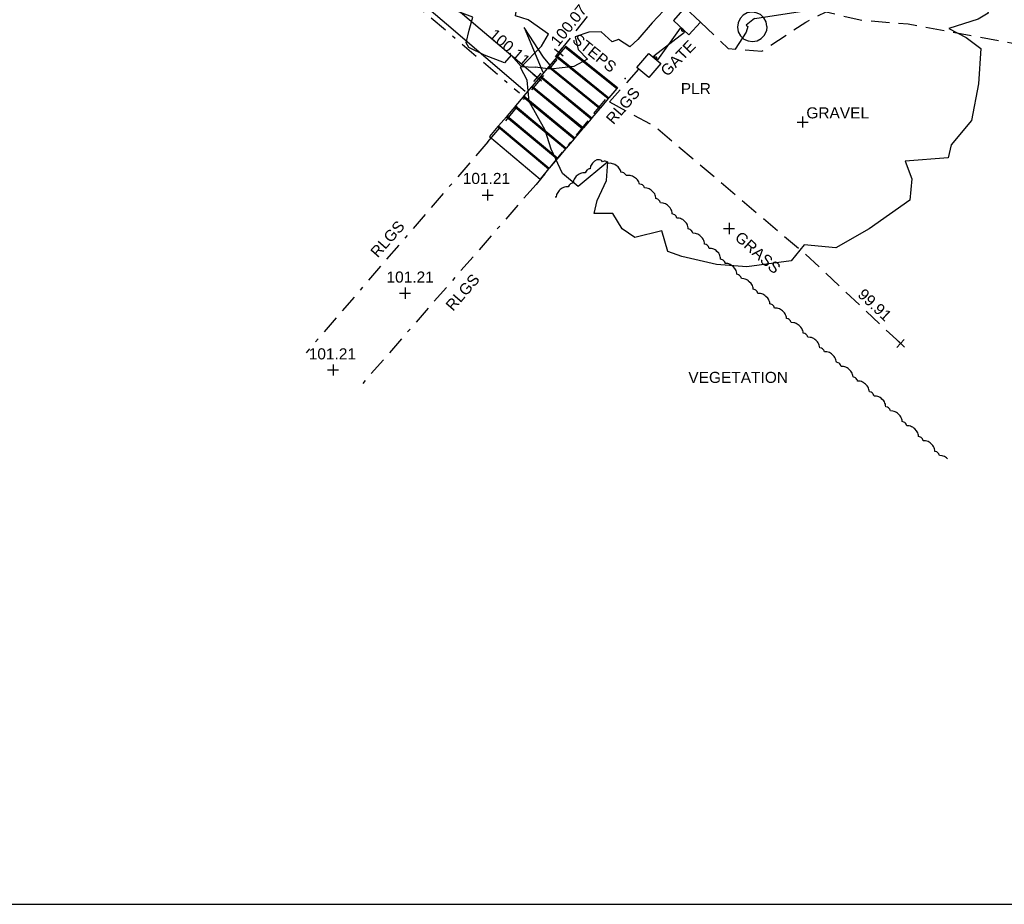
# Model space of a CAD drawing. Extents: x 635157 to 635442, y 694407 to 694910.
# Tile 5 of 104: x 635263 to 635289, y 694423 to 694447. Entities that reach past the tile are written whole.
import ezdxf

# ---------------------------------------------------------------- set-up
doc = ezdxf.new("R2010")
doc.units = 0
doc.header["$MEASUREMENT"] = 0
doc.linetypes.add('BORDER', pattern=[1.75, 0.5, -0.25, 0.5, -0.25, 0, -0.25])
doc.linetypes.add('DASHED', pattern=[0.75, 0.5, -0.25])
doc.layers.get('0').update_dxf_attribs({"color": 12, "linetype": 'CONTINUOUS'})
for name, color, linetype in [('APEX TITLE BLOCK', 86, 'CONTINUOUS'), ('CHANGE_OF_SURFACE', 7, 'DASHED'), ('CHANGE_OF_SURFACE_LVL', 7, 'CONTINUOUS'), ('CONTOURS_INDEX', 4, 'CONTINUOUS'), ('CONTOURS_MINOR', 132, 'CONTINUOUS'), ('GATE', 7, 'CONTINUOUS'), ('GATE_TXT', 7, 'CONTINUOUS'), ('LAYOUTS', 9, 'CONTINUOUS'), ('PILLAR', 12, 'CONTINUOUS'), ('PILLAR_RMK', 12, 'CONTINUOUS'), ('RAILINGS', 7, 'BORDER'), ('RAILINGS_TXT', 7, 'CONTINUOUS'), ('SPOT_HEIGHTS', 92, 'CONTINUOUS'), ('SPOT_HEIGHTS_LVL', 92, 'CONTINUOUS'), ('STEPS', 7, 'CONTINUOUS'), ('STEPS_FTR', 7, 'CONTINUOUS'), ('TEXT', 7, 'CONTINUOUS'), ('TEXT_TXT', 7, 'CONTINUOUS'), ('TREE', 92, 'CONTINUOUS'), ('VEGETATION', 92, 'CONTINUOUS'), ('VEGETATION_TXT', 92, 'CONTINUOUS'), ('WALL', 12, 'CONTINUOUS'), ('WALL_LVL', 12, 'CONTINUOUS')]:
    doc.layers.add(name, color=color, linetype=linetype)
doc.styles.add('Arial', font='arial.ttf')

# ---------------------------------------------------------------- blocks, each defined once
blk = doc.blocks.new('TitleBlock')
at = {"layer": 'APEX TITLE BLOCK', "color": 114, "true_color": 0x0fa54c}
blk.add_line((0, 0), (801, 0), dxfattribs=at)
blk = doc.blocks.new('GATE')
at = {"color": 0, "linetype": 'ByBlock', "flags": 128}
for points in [[(-0.450902, 0), (-0.451904, 0.007014), (-0.455912, 0.014028), (-0.460922, 0.019038), (-0.467936, 0.023046), (-0.475952, 0.024048), (-0.482966, 0.023046), (-0.48998, 0.019038), (-0.49499, 0.014028), (-0.498998, 0.007014), (-0.5, 0), (-0.498998, -0.007014), (-0.49499, -0.014028), (-0.48998, -0.019038), (-0.482966, -0.023046), (-0.475952, -0.024048), (-0.467936, -0.023046), (-0.460922, -0.019038), (-0.455912, -0.014028), (-0.451904, -0.007014)], [(-0.475952, 0.024048), (-0.475952, 0.078156), (0.475952, -0.078156), (0.475952, -0.024048)], [(-0.475952, -0.024048), (-0.475952, -0.078156), (0.475952, 0.078156), (0.475952, 0.024048)], [(-0.450902, 0), (-0.451904, -0.007014)], [(0.5, 0), (0.498998, 0.007014), (0.49499, 0.014028), (0.48998, 0.019038), (0.482966, 0.023046), (0.475952, 0.024048), (0.467936, 0.023046), (0.460922, 0.019038), (0.455912, 0.014028), (0.451904, 0.007014), (0.450902, 0), (0.451904, -0.007014), (0.455912, -0.014028), (0.460922, -0.019038), (0.467936, -0.023046), (0.475952, -0.024048), (0.482966, -0.023046), (0.48998, -0.019038), (0.49499, -0.014028), (0.498998, -0.007014)], [(0.5, 0), (0.498998, -0.007014)]]:
    blk.add_lwpolyline(points, dxfattribs=at)
blk = doc.blocks.new('SPOT')
at = {"color": 0, "linetype": 'ByBlock', "flags": 128}
for points in [[(-0.5, 0), (0.5, 0)], [(0, 0.5), (0, -0.5)]]:
    blk.add_lwpolyline(points, dxfattribs=at)
blk = doc.blocks.new('CIRCL')
at = {"color": 0, "linetype": 'ByBlock', "flags": 128}
for points in [[(0.5, 0), (0.475, 0.154), (0.404, 0.293), (0.293, 0.404), (0.154, 0.475), (0, 0.5), (-0.154, 0.475), (-0.293, 0.404), (-0.404, 0.293), (-0.475, 0.154), (-0.5, 0), (-0.475, -0.154), (-0.404, -0.293), (-0.293, -0.404), (-0.154, -0.475), (0, -0.5), (0.154, -0.475), (0.293, -0.404), (0.404, -0.293), (0.475, -0.154)], [(0.5, 0), (0.475, -0.154)]]:
    blk.add_lwpolyline(points, dxfattribs=at)
blk = doc.blocks.new('TREE_1')
at = {"color": 0, "linetype": 'ByBlock', "flags": 128}
for points in [[(-0.189325, 0.457704), (-0.140987, 0.443605), (-0.135952, 0.477845), (-0.064451, 0.491944), (-0.006042, 0.5), (0.011078, 0.490937), (0.025176, 0.449648), (0.038268, 0.405337), (0.110775, 0.42145), (0.190332, 0.451662), (0.289023, 0.406344), (0.331319, 0.368077), (0.339376, 0.308661), (0.327291, 0.238167), (0.388721, 0.28147), (0.400806, 0.286506), (0.43001, 0.240181), (0.449144, 0.20292), (0.461229, 0.162638), (0.479355, 0.113293), (0.484391, 0.064955), (0.492447, 0.013595), (0.471299, 0.001511), (0.409869, -0.015609), (0.445116, -0.03575), (0.475327, -0.059919), (0.468278, -0.133434), (0.451158, -0.208963), (0.406848, -0.258308), (0.399799, -0.285498), (0.310171, -0.289527), (0.323263, -0.326788), (0.317221, -0.371098), (0.230614, -0.428499), (0.160121, -0.46576), (0.094663, -0.457704), (0.066465, -0.48993), (-0.026183, -0.5), (-0.089627, -0.492951), (-0.161128, -0.473817), (-0.190332, -0.462739), (-0.20141, -0.419436), (-0.257805, -0.431521), (-0.283988, -0.412387), (-0.302115, -0.380161), (-0.34139, -0.379154), (-0.33434, -0.351964), (-0.313192, -0.310675), (-0.309164, -0.272407), (-0.372608, -0.321752), (-0.404834, -0.293555), (-0.426989, -0.242195), (-0.438066, -0.201913), (-0.469285, -0.14149), (-0.472306, -0.09718), (-0.485398, -0.06999), (-0.440081, -0.026687), (-0.424975, -0.002518), (-0.466264, 0.028701), (-0.492447, 0.037764), (-0.482377, 0.093152), (-0.472306, 0.16566), (-0.463243, 0.201913), (-0.416918, 0.201913), (-0.403827, 0.22004), (-0.353474, 0.211984), (-0.319235, 0.235146), (-0.289023, 0.273414), (-0.320242, 0.304632), (-0.365559, 0.314703), (-0.339376, 0.361027), (-0.277946, 0.41138), (-0.230614, 0.433535)], [(-0.189325, 0.457704), (-0.230614, 0.433535)]]:
    blk.add_lwpolyline(points, dxfattribs=at)

msp = doc.modelspace()

# ---------------------------------------------------------------- linework, layer by layer
at = {"layer": 'CHANGE_OF_SURFACE', "flags": 128}
for points in [[(635277.185, 694446.336), (635278.632, 694448.148), (635280.551, 694450.417), (635279.479, 694451.251), (635278.779, 694451.714), (635277.337, 694452.376), (635276.593, 694452.687)], [(635281.021, 694447.16), (635281.774, 694446.442), (635282.69, 694446.368), (635283.876, 694447.158), (635284.428, 694447.44), (635285.354, 694447.216), (635286.649, 694447.109), (635290.415, 694446.417), (635291.544, 694446.209), (635297.729, 694445.101), (635300.247, 694444.597), (635305.401, 694443.564), (635310.076, 694442.76), (635311.865, 694442.452), (635317.712, 694441.375), (635319.923, 694441.022), (635324.992, 694440.211), (635328.683, 694439.822), (635329.447, 694439.952), (635329.719, 694440.219), (635329.898, 694440.395), (635330.399, 694441.17), (635330.583, 694442.06), (635330.394, 694442.471), (635330.455, 694443.523), (635330.296, 694444.202), (635330.325, 694445.266)], [(635278.56, 694444.994), (635279.8, 694444.322), (635283.872, 694440.868), (635286.445, 694438.452)]]:
    msp.add_lwpolyline(points, dxfattribs=at)
at = {"layer": 'CONTOURS_INDEX', "flags": 128}
msp.add_lwpolyline([(635284.422, 694447.437), (635283.84, 694447.457), (635282.497, 694447.243), (635282.486, 694447.256), (635282.261, 694447.072), (635282.306, 694447.041), (635282.265, 694446.885), (635281.964, 694446.427)], dxfattribs=at)
at = {"layer": 'CONTOURS_MINOR', "flags": 128}
for points in [[(635276.944, 694445.996), (635276.77, 694446.207), (635276.248, 694447.014), (635276.752, 694445.805)], [(635276.675, 694445.673), (635276.685, 694445.665)]]:
    msp.add_lwpolyline(points, dxfattribs=at)
at = {"layer": 'LAYOUTS', "linetype": 'ByBlock'}
msp.add_lwpolyline([(635238.208, 694423.253), (635398.408, 694423.253), (635398.408, 694517.853), (635238.208, 694517.853)], close=True, dxfattribs=at)
msp.add_lwpolyline([(635238.208, 694423.253), (635398.408, 694423.253), (635398.408, 694517.853), (635238.208, 694517.853)], close=True, dxfattribs=at)
at = {"layer": 'PILLAR', "flags": 128}
for points in [[(635280.291, 694447.204), (635280.712, 694446.814), (635281.021, 694447.16), (635280.6, 694447.552)], [(635279.947, 694446.04), (635279.624, 694445.654), (635279.301, 694445.924), (635279.624, 694446.31)]]:
    msp.add_lwpolyline(points, close=True, dxfattribs=at)
at = {"layer": 'RAILINGS', "flags": 128}
for points in [[(635259.051, 694459.726), (635276.119, 694445.243)], [(635275.261, 694443.913), (635277.141, 694446.143)], [(635279.347, 694445.886), (635278.56, 694444.994)], [(635278.445, 694445.065), (635276.568, 694442.761)], [(635275.261, 694443.913), (635270.335, 694438.197)], [(635276.568, 694442.761), (635271.789, 694437.275)]]:
    msp.add_lwpolyline(points, dxfattribs=at)
at = {"layer": 'SPOT_HEIGHTS'}
for p in [(635275.256, 694442.471), (635273.019, 694439.814), (635271.066, 694437.733)]:
    msp.add_point(p, dxfattribs=at)
at = {"layer": 'STEPS', "flags": 128}
for points in [[(635277.378, 694446.505), (635277.358, 694446.482), (635277.15, 694446.235), (635277.13, 694446.212), (635276.922, 694445.965), (635276.902, 694445.942), (635276.694, 694445.696), (635276.675, 694445.673), (635276.466, 694445.426), (635276.447, 694445.403), (635276.238, 694445.156), (635276.219, 694445.133), (635276.01, 694444.887), (635275.991, 694444.864), (635275.782, 694444.617), (635275.763, 694444.594), (635275.554, 694444.347), (635275.535, 694444.325), (635275.307, 694444.055), (635275.307, 694444.055)], [(635277.358, 694446.482), (635278.755, 694445.359)], [(635277.378, 694446.505), (635278.774, 694445.382)], [(635277.13, 694446.212), (635278.524, 694445.087)], [(635277.15, 694446.235), (635278.543, 694445.109)], [(635276.902, 694445.942), (635278.293, 694444.814)], [(635276.922, 694445.965), (635278.312, 694444.837)], [(635276.675, 694445.673), (635278.062, 694444.541)], [(635276.694, 694445.696), (635278.081, 694444.564)], [(635276.466, 694445.426), (635277.85, 694444.291)], [(635276.238, 694445.156), (635277.619, 694444.019)], [(635276.447, 694445.403), (635277.831, 694444.269)], [(635278.774, 694445.382), (635278.755, 694445.359), (635278.543, 694445.109), (635278.524, 694445.087), (635278.312, 694444.837), (635278.293, 694444.814), (635278.081, 694444.564), (635278.062, 694444.541), (635277.85, 694444.291), (635277.831, 694444.269), (635277.619, 694444.019), (635277.599, 694443.996), (635277.388, 694443.746), (635277.368, 694443.723), (635277.157, 694443.474), (635277.137, 694443.451), (635276.925, 694443.201), (635276.906, 694443.178), (635276.675, 694442.905), (635276.675, 694442.905)], [(635276.01, 694444.887), (635277.388, 694443.746)], [(635276.219, 694445.133), (635277.599, 694443.996)], [(635275.782, 694444.617), (635277.157, 694443.474)], [(635275.991, 694444.864), (635277.368, 694443.723)], [(635275.554, 694444.347), (635276.925, 694443.201)], [(635275.763, 694444.594), (635277.137, 694443.451)], [(635275.535, 694444.325), (635276.906, 694443.178)], [(635275.307, 694444.055), (635276.675, 694442.905)], [(635275.307, 694444.055), (635276.675, 694442.905)]]:
    msp.add_lwpolyline(points, dxfattribs=at)
at = {"layer": 'STEPS'}
msp.add_point((635278.986, 694445.632), dxfattribs=at)
at = {"layer": 'VEGETATION', "flags": 128}
msp.add_lwpolyline([(635287.718, 694435.328), (635287.718, 694435.328), (635287.692, 694435.351), (635287.665, 694435.371), (635287.635, 694435.387), (635287.604, 694435.399), (635287.571, 694435.407), (635287.504, 694435.411), (635287.496, 694435.436), (635287.484, 694435.459), (635287.467, 694435.48), (635287.449, 694435.497), (635287.427, 694435.511), (635287.377, 694435.526), (635287.374, 694435.56), (635287.366, 694435.593), (635287.355, 694435.625), (635287.34, 694435.655), (635287.321, 694435.683), (635287.274, 694435.731), (635287.248, 694435.754), (635287.221, 694435.774), (635287.191, 694435.79), (635287.16, 694435.802), (635287.127, 694435.811), (635287.06, 694435.815), (635287.052, 694435.84), (635287.04, 694435.863), (635287.024, 694435.883), (635287.005, 694435.9), (635286.983, 694435.915), (635286.933, 694435.93), (635286.931, 694435.964), (635286.923, 694435.996), (635286.911, 694436.028), (635286.896, 694436.058), (635286.878, 694436.087), (635286.83, 694436.135), (635286.805, 694436.158), (635286.777, 694436.178), (635286.747, 694436.194), (635286.716, 694436.206), (635286.683, 694436.214), (635286.616, 694436.218), (635286.608, 694436.243), (635286.596, 694436.267), (635286.58, 694436.287), (635286.561, 694436.304), (635286.539, 694436.318), (635286.489, 694436.334), (635286.487, 694436.368), (635286.479, 694436.4), (635286.467, 694436.432), (635286.452, 694436.462), (635286.434, 694436.49), (635286.386, 694436.539), (635286.361, 694436.562), (635286.333, 694436.582), (635286.303, 694436.598), (635286.272, 694436.61), (635286.239, 694436.618), (635286.172, 694436.622), (635286.164, 694436.647), (635286.152, 694436.67), (635286.136, 694436.691), (635286.117, 694436.708), (635286.095, 694436.722), (635286.045, 694436.737), (635286.043, 694436.771), (635286.035, 694436.804), (635286.024, 694436.836), (635286.009, 694436.866), (635285.99, 694436.894), (635285.942, 694436.942), (635285.917, 694436.965), (635285.89, 694436.985), (635285.859, 694437.001), (635285.828, 694437.013), (635285.795, 694437.022), (635285.728, 694437.026), (635285.72, 694437.051), (635285.708, 694437.074), (635285.692, 694437.095), (635285.673, 694437.111), (635285.651, 694437.126), (635285.601, 694437.141), (635285.599, 694437.175), (635285.591, 694437.207), (635285.58, 694437.24), (635285.565, 694437.269), (635285.546, 694437.298), (635285.498, 694437.346), (635285.473, 694437.369), (635285.446, 694437.389), (635285.416, 694437.405), (635285.384, 694437.417), (635285.351, 694437.425), (635285.284, 694437.429), (635285.277, 694437.455), (635285.264, 694437.478), (635285.248, 694437.498), (635285.229, 694437.515), (635285.208, 694437.529), (635285.182, 694437.537), (635285.158, 694437.544), (635285.155, 694437.578), (635285.146, 694437.61), (635285.134, 694437.642), (635285.119, 694437.672), (635285.1, 694437.7), (635285.051, 694437.747), (635285.025, 694437.77), (635284.998, 694437.789), (635284.968, 694437.805), (635284.936, 694437.816), (635284.903, 694437.824), (635284.836, 694437.827), (635284.828, 694437.852), (635284.815, 694437.875), (635284.798, 694437.895), (635284.78, 694437.912), (635284.757, 694437.926), (635284.707, 694437.94), (635284.704, 694437.974), (635284.696, 694438.006), (635284.684, 694438.038), (635284.668, 694438.068), (635284.649, 694438.096), (635284.6, 694438.143), (635284.575, 694438.166), (635284.547, 694438.185), (635284.517, 694438.201), (635284.485, 694438.212), (635284.452, 694438.22), (635284.385, 694438.223), (635284.377, 694438.248), (635284.364, 694438.271), (635284.348, 694438.291), (635284.329, 694438.308), (635284.307, 694438.322), (635284.256, 694438.336), (635284.253, 694438.37), (635284.245, 694438.402), (635284.233, 694438.434), (635284.218, 694438.464), (635284.198, 694438.492), (635284.15, 694438.539), (635284.124, 694438.562), (635284.096, 694438.581), (635284.066, 694438.597), (635284.035, 694438.608), (635284.001, 694438.616), (635283.935, 694438.619), (635283.926, 694438.644), (635283.914, 694438.667), (635283.897, 694438.687), (635283.878, 694438.704), (635283.856, 694438.718), (635283.806, 694438.732), (635283.803, 694438.766), (635283.794, 694438.798), (635283.782, 694438.83), (635283.767, 694438.86), (635283.748, 694438.888), (635283.699, 694438.935), (635283.673, 694438.958), (635283.646, 694438.977), (635283.615, 694438.993), (635283.584, 694439.005), (635283.551, 694439.012), (635283.484, 694439.015), (635283.475, 694439.04), (635283.463, 694439.063), (635283.446, 694439.083), (635283.427, 694439.1), (635283.405, 694439.114), (635283.355, 694439.128), (635283.352, 694439.162), (635283.343, 694439.194), (635283.332, 694439.226), (635283.316, 694439.256), (635283.297, 694439.284), (635283.248, 694439.331), (635283.223, 694439.354), (635283.195, 694439.374), (635283.165, 694439.389), (635283.133, 694439.401), (635283.1, 694439.408), (635283.033, 694439.411), (635283.025, 694439.436), (635283.012, 694439.459), (635282.996, 694439.479), (635282.977, 694439.496), (635282.954, 694439.51), (635282.904, 694439.524), (635282.901, 694439.558), (635282.893, 694439.59), (635282.881, 694439.622), (635282.865, 694439.652), (635282.846, 694439.68), (635282.798, 694439.727), (635282.772, 694439.75), (635282.744, 694439.77), (635282.714, 694439.785), (635282.683, 694439.797), (635282.649, 694439.804), (635282.582, 694439.807), (635282.574, 694439.832), (635282.561, 694439.855), (635282.545, 694439.875), (635282.526, 694439.892), (635282.504, 694439.906), (635282.453, 694439.92), (635282.45, 694439.954), (635282.442, 694439.986), (635282.43, 694440.018), (635282.415, 694440.048), (635282.395, 694440.076), (635282.347, 694440.124), (635282.329, 694440.14), (635282.322, 694440.145), (635282.295, 694440.166), (635282.265, 694440.182), (635282.234, 694440.195), (635282.201, 694440.203), (635282.135, 694440.208), (635282.127, 694440.234), (635282.115, 694440.257), (635282.099, 694440.278), (635282.081, 694440.295), (635282.059, 694440.309), (635282.009, 694440.326), (635282.007, 694440.359), (635282, 694440.392), (635281.989, 694440.424), (635281.974, 694440.454), (635281.956, 694440.483), (635281.909, 694440.532), (635281.884, 694440.555), (635281.857, 694440.575), (635281.827, 694440.592), (635281.796, 694440.604), (635281.763, 694440.613), (635281.696, 694440.618), (635281.689, 694440.643), (635281.677, 694440.667), (635281.661, 694440.687), (635281.642, 694440.705), (635281.621, 694440.719), (635281.571, 694440.735), (635281.569, 694440.769), (635281.561, 694440.802), (635281.551, 694440.834), (635281.536, 694440.864), (635281.518, 694440.893), (635281.471, 694440.942), (635281.446, 694440.965), (635281.419, 694440.985), (635281.389, 694441.002), (635281.358, 694441.014), (635281.325, 694441.023), (635281.258, 694441.028), (635281.25, 694441.053), (635281.238, 694441.076), (635281.222, 694441.097), (635281.204, 694441.114), (635281.182, 694441.129), (635281.133, 694441.145), (635281.131, 694441.179), (635281.123, 694441.211), (635281.112, 694441.244), (635281.098, 694441.274), (635281.079, 694441.302), (635281.032, 694441.351), (635281.007, 694441.375), (635280.98, 694441.395), (635280.95, 694441.411), (635280.919, 694441.424), (635280.886, 694441.432), (635280.82, 694441.437), (635280.812, 694441.463), (635280.8, 694441.486), (635280.784, 694441.507), (635280.766, 694441.524), (635280.744, 694441.538), (635280.694, 694441.555), (635280.692, 694441.588), (635280.685, 694441.621), (635280.674, 694441.653), (635280.659, 694441.683), (635280.641, 694441.712), (635280.594, 694441.761), (635280.569, 694441.784), (635280.542, 694441.805), (635280.512, 694441.821), (635280.481, 694441.834), (635280.448, 694441.842), (635280.381, 694441.847), (635280.374, 694441.872), (635280.362, 694441.896), (635280.346, 694441.916), (635280.327, 694441.934), (635280.306, 694441.948), (635280.256, 694441.964), (635280.254, 694441.998), (635280.246, 694442.031), (635280.236, 694442.063), (635280.221, 694442.093), (635280.203, 694442.122), (635280.156, 694442.171), (635280.131, 694442.194), (635280.104, 694442.214), (635280.074, 694442.231), (635280.043, 694442.243), (635280.01, 694442.252), (635279.943, 694442.257), (635279.935, 694442.282), (635279.923, 694442.305), (635279.907, 694442.326), (635279.889, 694442.343), (635279.867, 694442.358), (635279.818, 694442.374), (635279.816, 694442.408), (635279.808, 694442.44), (635279.797, 694442.473), (635279.783, 694442.503), (635279.764, 694442.531), (635279.717, 694442.58), (635279.692, 694442.604), (635279.665, 694442.624), (635279.635, 694442.64), (635279.604, 694442.653), (635279.571, 694442.662), (635279.505, 694442.667), (635279.497, 694442.692), (635279.485, 694442.715), (635279.474, 694442.728), (635279.469, 694442.733), (635279.449, 694442.747), (635279.425, 694442.757), (635279.373, 694442.765), (635279.365, 694442.798), (635279.352, 694442.828), (635279.336, 694442.858), (635279.316, 694442.885), (635279.293, 694442.91), (635279.238, 694442.95), (635279.21, 694442.969), (635279.18, 694442.984), (635279.147, 694442.995), (635279.115, 694443.002), (635279.081, 694443.005), (635279.014, 694442.998), (635279.002, 694443.022), (635278.986, 694443.042), (635278.967, 694443.06), (635278.946, 694443.074), (635278.922, 694443.084), (635278.87, 694443.092), (635278.862, 694443.125), (635278.849, 694443.155), (635278.833, 694443.185), (635278.813, 694443.212), (635278.79, 694443.237), (635278.735, 694443.277), (635278.707, 694443.296), (635278.676, 694443.311), (635278.644, 694443.322), (635278.611, 694443.329), (635278.577, 694443.332), (635278.511, 694443.325), (635278.499, 694443.348), (635278.484, 694443.367), (635278.464, 694443.381), (635278.441, 694443.389), (635278.416, 694443.391), (635278.371, 694443.375), (635278.349, 694443.398), (635278.34, 694443.405), (635278.321, 694443.415), (635278.288, 694443.426), (635278.253, 694443.428), (635278.215, 694443.423), (635278.148, 694443.386), (635278.121, 694443.363), (635278.097, 694443.339), (635278.077, 694443.312), (635278.061, 694443.283), (635278.048, 694443.251), (635278.035, 694443.185), (635278.009, 694443.181), (635277.984, 694443.172), (635277.962, 694443.159), (635277.942, 694443.143), (635277.925, 694443.123), (635277.903, 694443.076), (635277.869, 694443.078), (635277.836, 694443.074), (635277.802, 694443.068), (635277.771, 694443.057), (635277.74, 694443.042), (635277.685, 694443.002), (635277.659, 694442.98), (635277.636, 694442.956), (635277.616, 694442.928), (635277.599, 694442.899), (635277.587, 694442.867), (635277.573, 694442.802), (635277.547, 694442.797), (635277.523, 694442.788), (635277.5, 694442.775), (635277.481, 694442.759), (635277.464, 694442.739), (635277.441, 694442.692), (635277.407, 694442.694), (635277.374, 694442.691), (635277.341, 694442.684), (635277.309, 694442.674), (635277.278, 694442.659), (635277.224, 694442.618), (635277.198, 694442.596), (635277.174, 694442.572), (635277.154, 694442.545), (635277.138, 694442.516), (635277.125, 694442.484), (635277.112, 694442.418), (635277.086, 694442.414), (635277.085, 694442.414)], dxfattribs=at)
at = {"layer": 'WALL', "flags": 128}
for points in [[(635269.58, 694450.986), (635274.138, 694447.107), (635276.277, 694445.286)], [(635274.458, 694447.483), (635276.597, 694445.662)]]:
    msp.add_lwpolyline(points, dxfattribs=at)

# ---------------------------------------------------------------- block references
at = {"layer": 'APEX TITLE BLOCK', "color": 7, "linetype": 'ByBlock', "xscale": 0.2, "yscale": 0.2, "zscale": 0.2}
msp.add_blockref('TitleBlock', (635238.208, 694423.253), dxfattribs=at)
at = {"layer": 'CHANGE_OF_SURFACE_LVL', "xscale": 0.3, "yscale": 0.3, "zscale": 0.3}
for p, rotation in [((635277.185, 694446.336), 51.390358), ((635286.445, 694438.452), 316.80246)]:
    msp.add_blockref('SPOT', p, dxfattribs=dict(at, rotation=rotation))
at = {"layer": 'GATE', "xscale": 1.09804, "rotation": 46.132412}
msp.add_blockref('GATE', (635280.176, 694446.563), dxfattribs=at)
at = {"layer": 'SPOT_HEIGHTS_LVL', "xscale": 0.3, "yscale": 0.3, "zscale": 0.3}
for p in [(635275.256, 694442.471), (635273.019, 694439.814), (635271.066, 694437.733)]:
    msp.add_blockref('SPOT', p, dxfattribs=at)
at = {"layer": 'TEXT', "xscale": 0.3, "yscale": 0.3, "zscale": 0.3}
for p in [(635283.793, 694444.449), (635281.799, 694441.565)]:
    msp.add_blockref('SPOT', p, dxfattribs=at)
at = {"layer": 'TREE'}
for name, p, xscale, yscale, zscale, rotation in [('TREE_1', (635276.874, 694449.853), 8, 8, 8, 147.164084), ('TREE_1', (635282.426, 694447.03), 13, 13, 13, 1.743338), ('CIRCL', (635282.426, 694447.03), 0.8, 0.8, 0.8, 1.743338)]:
    msp.add_blockref(name, p, dxfattribs=dict(at, xscale=xscale, yscale=yscale, zscale=zscale, rotation=rotation))
at = {"layer": 'WALL_LVL', "xscale": 0.3, "yscale": 0.3, "zscale": 0.3, "rotation": 319.5911869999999}
msp.add_blockref('SPOT', (635276.597, 694445.662), dxfattribs=at)

# ---------------------------------------------------------------- texts
at = {"layer": 'CHANGE_OF_SURFACE_LVL', "style": 'Arial'}
for s, rotation, p in [('100.07', 51.3904, (635277.169, 694446.477)), ('99.91', 316.8025, (635285.263, 694439.746))]:
    msp.add_text(s, height=0.3, rotation=rotation, dxfattribs=at).set_placement(p)
at = {"layer": 'GATE_TXT', "style": 'Arial'}
msp.add_text('GATE', height=0.3, rotation=46.1324, dxfattribs=at).set_placement((635280.128, 694445.665))
at = {"layer": 'PILLAR_RMK', "style": 'Arial'}
msp.add_text('PLR', height=0.3, dxfattribs=at).set_placement((635280.491, 694445.207))
at = {"layer": 'RAILINGS_TXT', "style": 'Arial'}
for rotation, p in [(49.4152, (635278.664, 694444.363)), (48.6177, (635272.277, 694440.754)), (49.2445, (635274.318, 694439.307))]:
    msp.add_text('RLGS', height=0.3, rotation=rotation, dxfattribs=at).set_placement(p)
at = {"layer": 'SPOT_HEIGHTS_LVL', "style": 'Arial'}
for p in [(635274.582, 694442.772), (635272.515, 694440.1), (635270.407, 694438.019)]:
    msp.add_text('101.21', height=0.3, dxfattribs=at).set_placement(p)
at = {"layer": 'STEPS_FTR', "style": 'Arial'}
msp.add_text('STEPS', height=0.3, rotation=320.9632, dxfattribs=at).set_placement((635277.525, 694446.636))
at = {"layer": 'TEXT_TXT', "style": 'Arial'}
msp.add_text('GRAVEL', height=0.3, dxfattribs=at).set_placement((635283.893, 694444.549))
msp.add_text('GRASS', height=0.3, rotation=318.502, dxfattribs=at).set_placement((635281.93, 694441.288))
at = {"layer": 'VEGETATION_TXT', "style": 'Arial'}
msp.add_text('VEGETATION', height=0.3, dxfattribs=at).set_placement((635280.695, 694437.381))
at = {"layer": 'WALL_LVL', "style": 'Arial'}
msp.add_text('100.11', height=0.3, rotation=319.5912, dxfattribs=at).set_placement((635275.272, 694446.773))

doc.saveas('drawing.dxf')
